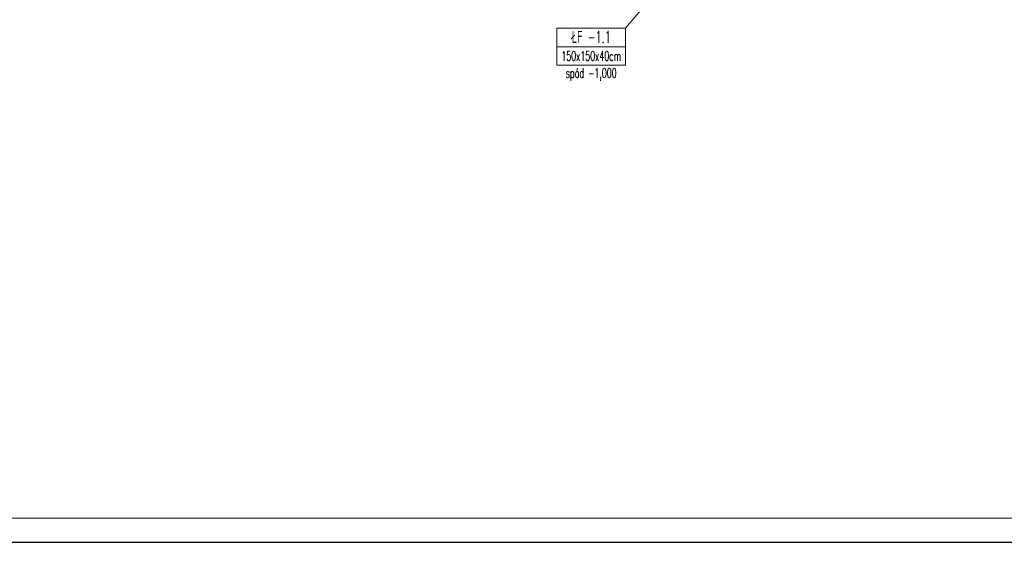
# Model space of a CAD drawing. Header units: centimetres. Extents: x 125945 to 146944, y 20629 to 31773.
# Tile 29 of 80: x 135905 to 136931, y 22758 to 23303. Entities that reach past the tile are written whole.
import ezdxf

# ---------------------------------------------------------------- set-up
doc = ezdxf.new("R2010")
doc.units = ezdxf.units.CM
doc.layers.add('e-cad_cienkie', color=88, linetype='Continuous', lineweight=15)
doc.layers.add('K- OPISY', color=40, linetype='Continuous', lineweight=15)
doc.styles.add('e-cad_1', font='simplex.shx', dxfattribs={"width": 0.6})

msp = doc.modelspace()

# ---------------------------------------------------------------- linework, layer by layer
at = {"layer": 'Defpoints'}
msp.add_lwpolyline([(133206.41, 22757.95), (137606.41, 22757.95), (137606.41, 24242.95), (133206.41, 24242.95)], close=True, dxfattribs=at)
at = {"layer": 'e-cad_cienkie'}
msp.add_lwpolyline([(133356.41, 22782.95), (137581.41, 22782.95), (137581.41, 24217.95), (133356.41, 24217.95)], close=True, dxfattribs=at)
at = {"layer": 'K- OPISY', "color": 32}
msp.add_lwpolyline([(136536.41, 23293.95), (136573.51, 23337.82)], dxfattribs=at)
for points in [[(136536.41, 23293.95), (136464.95, 23293.95), (136464.95, 23274.5), (136536.41, 23274.5)], [(136536.41, 23274.5), (136464.95, 23274.5), (136464.95, 23255.06), (136536.41, 23255.06)]]:
    msp.add_lwpolyline(points, close=True, dxfattribs=at)

# ---------------------------------------------------------------- texts
at = {"layer": 'K- OPISY', "color": 32, "width": 71.4626, "attachment_point": 5, "style": 'e-cad_1'}
for s, insert, char_height in [('ŁF -1.1', (136500.68, 23284.62), 12.5), ('150x150x40cm', (136500.68, 23264.8), 10), ('spód -1,000', (136500.68, 23245.39), 10)]:
    msp.add_mtext(s, dxfattribs=dict(at, insert=insert, char_height=char_height))

doc.saveas('drawing.dxf')
